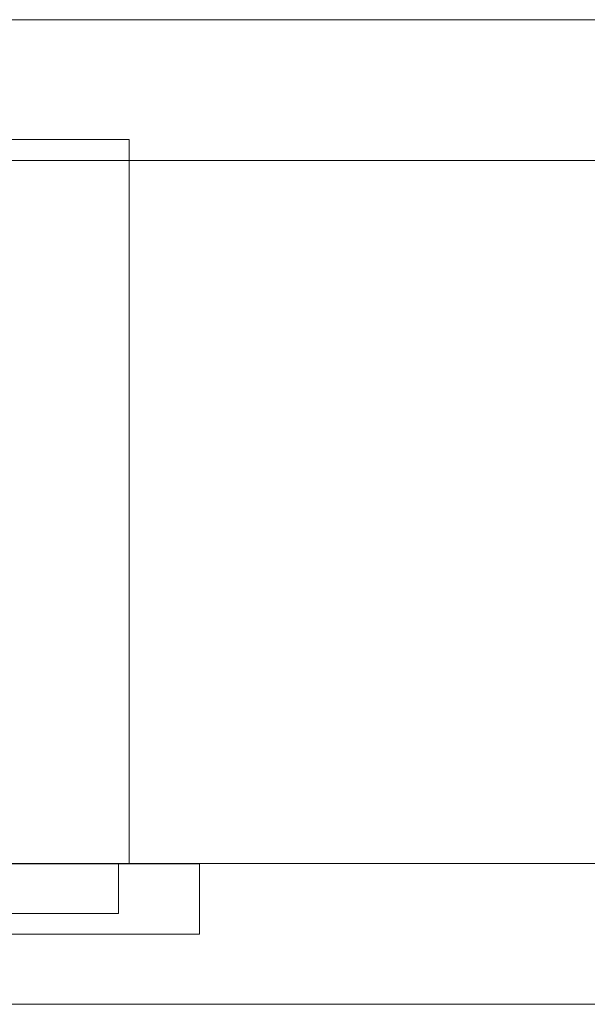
# Model space of a CAD drawing. Extents: x 5066 to 9756, y -2696 to -1109.
# Tile 213 of 248: x 9415.617 to 9415.778, y -2569.277 to -2568.997. Entities that reach past the tile are written whole.
import ezdxf

# ---------------------------------------------------------------- set-up
doc = ezdxf.new("R2010")
doc.units = 0
doc.header["$MEASUREMENT"] = 0
for name, color, linetype, lineweight in [('EL-Quadro de distribuição', 9, 'CONTINUOUS', 18), ('IFC-Parede padrão-Contorno', 44, 'CONTINUOUS', 5), ('IFC-Parte de elemento de construção-Contorno', 253, 'CONTINUOUS', 5)]:
    doc.layers.add(name, color=color, linetype=linetype, lineweight=lineweight)

msp = doc.modelspace()

# ---------------------------------------------------------------- linework, layer by layer
at = {"layer": 'EL-Quadro de distribuição'}
for p, q in [((9414.93818, -2569.03133), (9415.64818, -2569.03133)), ((9415.64818, -2569.03133), (9415.64818, -2569.23733)), ((9415.64818, -2569.23733), (9414.93818, -2569.23733)), ((9415.64518, -2569.23733), (9414.94118, -2569.23733)), ((9414.94118, -2569.23733), (9415.64518, -2569.23733)), ((9415.64518, -2569.25143), (9415.64518, -2569.23733)), ((9415.64518, -2569.23733), (9415.64518, -2569.25143)), ((9415.64818, -2569.23733), (9415.66818, -2569.23733)), ((9415.66818, -2569.23733), (9415.66818, -2569.25733)), ((9414.94118, -2569.25143), (9415.64518, -2569.25143)), ((9415.64518, -2569.25143), (9414.94118, -2569.25143)), ((9415.66818, -2569.25733), (9414.91818, -2569.25733))]:
    msp.add_line(p, q, dxfattribs=at)
at = {"layer": 'IFC-Parede padrão-Contorno', "color": 8, "lineweight": 5}
for p, q in [((9414.03554, -2569.03723), (9418.01195, -2569.03723)), ((9412.61538, -2569.23723), (9417.88644, -2569.23723))]:
    msp.add_line(p, q, dxfattribs=at)
at = {"layer": 'IFC-Parte de elemento de construção-Contorno', "color": 8, "lineweight": 5}
for p, q in [((9412.65538, -2568.99723), (9417.99542, -2568.99723)), ((9412.05542, -2569.27723), (9417.98726, -2569.27723))]:
    msp.add_line(p, q, dxfattribs=at)

doc.saveas('drawing.dxf')
